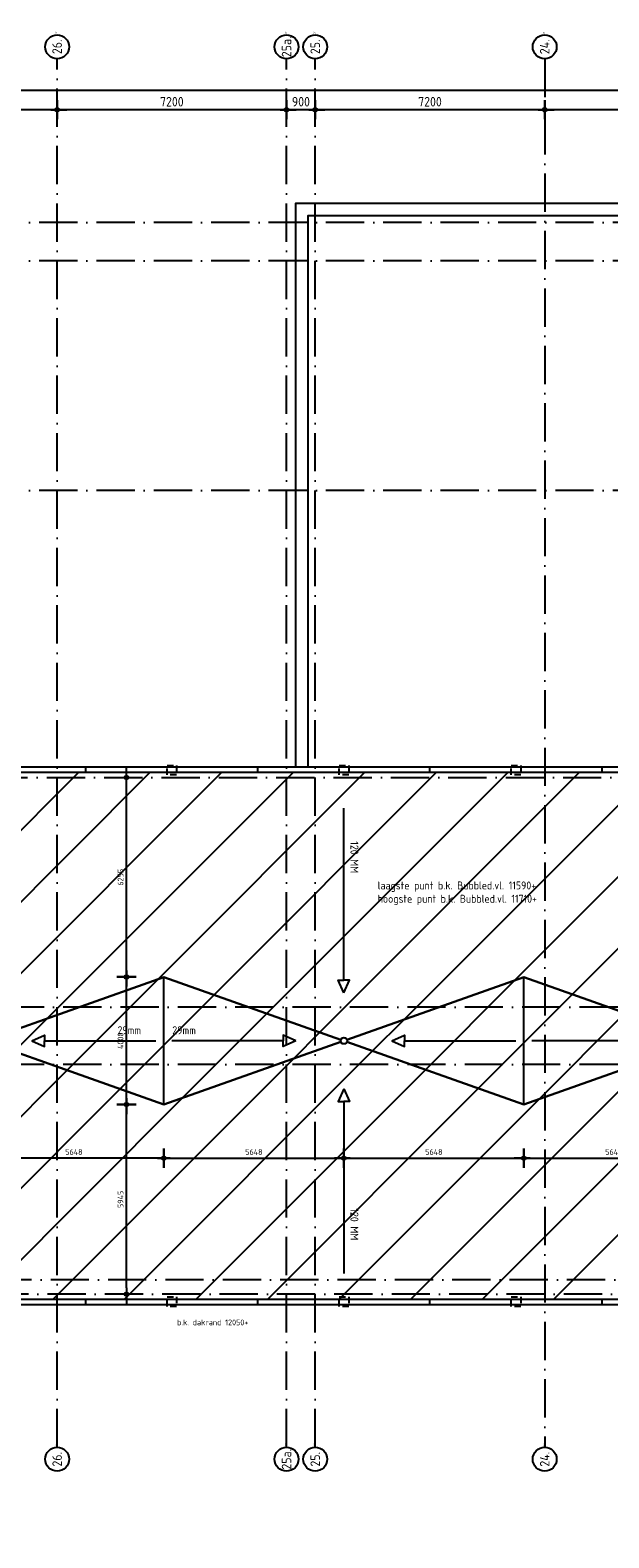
# Model space of a CAD drawing. Extents: x -9573 to 237800, y 0 to 168200.
# Tile 8 of 35: x 35513 to 53674, y 78140 to 125415. Entities that reach past the tile are written whole.
import ezdxf
from ezdxf.enums import TextEntityAlignment as Align

# ---------------------------------------------------------------- set-up
doc = ezdxf.new("R2010")
doc.units = 0
doc.header["$LTSCALE"] = 200
doc.linetypes.add('DASHDOT', pattern=[9, 6, -1.5, 0, -1.5])
doc.linetypes.add('HIDDEN', pattern=[2, 1, -1])
doc.layers.get('0').update_dxf_attribs({"linetype": 'CONTINUOUS'})
doc.layers.get('DEFPOINTS').update_dxf_attribs({"linetype": 'CONTINUOUS'})
for name, color, linetype in [('AL$1----_MAATVOERING', 7, 'CONTINUOUS'), ('AL$1----_TEKST', 7, 'CONTINUOUS'), ('AL$7----_STRAMIEN', 1, 'DASHDOT'), ('AL27----_DAKEN', 7, 'CONTINUOUS'), ('AL27---_DAKAFSCHOT', 7, 'CONTINUOUS'), ('ALN-----_BLOCKNAAM', 2, 'CONTINUOUS'), ('BL$4----', 7, 'CONTINUOUS'), ('MV-STRAMIEN', 7, 'CONTINUOUS')]:
    doc.layers.add(name, color=color, linetype=linetype)
doc.styles.get("Standard").update_dxf_attribs({"font": 'ISOCP'})
doc.dimstyles.new('018STIP100UIT', dxfattribs={"dimscale": 100, "dimtxt": 1.8, "dimasz": 2, "dimexe": 2, "dimexo": 3, "dimgap": 1, "dimtad": 1, "dimdec": 4, "dimrnd": 1, "dimtxsty": 'STANDARD', "dimblk": 'MSTR3', "dimblk1": 'MSTR3', "dimblk2": 'MSTR3', "dimsah": 1, "dimcen": 3, "dimdle": 1.25, "dimse1": 1, "dimse2": 1, "dimclrd": 256, "dimclre": 1, "dimclrt": 7, "dimazin": 3, "dimtfac": 0.75, "dimtdec": 4, "dimtix": 1, "dimtmove": 0, "dimatfit": 3, "dimtvp": 1.5, "dimtolj": 1, "dimtzin": 0})
doc.dimstyles.new('030STIP100UIT', dxfattribs={"dimscale": 100, "dimtxt": 3, "dimasz": 2, "dimexe": 2, "dimexo": 3, "dimgap": 1, "dimtad": 1, "dimdec": 4, "dimrnd": 1, "dimtxsty": 'STANDARD', "dimblk": 'MSTR3', "dimcen": 3, "dimdle": 1.25, "dimse1": 1, "dimse2": 1, "dimclrd": 7, "dimclre": 1, "dimazin": 3, "dimtfac": 0.75, "dimtdec": 4, "dimtix": 1, "dimtmove": 0, "dimatfit": 3, "dimtvp": 1.5, "dimtolj": 1, "dimtzin": 0})

# ---------------------------------------------------------------- blocks, each defined once
blk = doc.blocks.new('MSTR3')
at = {"color": 0, "linetype": 'CONTINUOUS'}
for p, q in [((-1, 0), (0, 0)), ((0, 1.5), (0, 0)), ((0, 0), (0, -1.5)), ((0, 0), (1.5, 0))]:
    blk.add_line(p, q, dxfattribs=at)
blk.add_circle((0, 0), 0.3, dxfattribs=at)
blk = doc.blocks.new('*D24')
at = {"linetype": 'BYBLOCK'}
blk.add_line((39911, 90046), (45159, 90046), dxfattribs=at)
at = {"layer": 'DEFPOINTS', "color": 0, "linetype": 'BYBLOCK'}
for p in [(45359, 93726), (39711, 91726), (45359, 90046)]:
    blk.add_point(p, dxfattribs=at)
at = {"linetype": 'BYBLOCK', "xscale": 200, "yscale": 200, "zscale": 200, "rotation": 180}
blk.add_blockref('MSTR3', (39711, 90046), dxfattribs=at)
at = {"linetype": 'BYBLOCK', "xscale": 200, "yscale": 200, "zscale": 200}
blk.add_blockref('MSTR3', (45359, 90046), dxfattribs=at)
at = {"color": 7, "linetype": 'BYBLOCK', "insert": (42535, 90236), "char_height": 180, "attachment_point": 5}
blk.add_mtext('\\A1;5648', dxfattribs=at)
blk = doc.blocks.new('*D25')
at = {"linetype": 'BYBLOCK'}
blk.add_line((45559, 90046), (50807, 90046), dxfattribs=at)
at = {"layer": 'DEFPOINTS', "color": 0, "linetype": 'BYBLOCK'}
for p in [(45359, 93726), (51007, 91726), (51007, 90046)]:
    blk.add_point(p, dxfattribs=at)
at = {"linetype": 'BYBLOCK', "xscale": 200, "yscale": 200, "zscale": 200, "rotation": 180}
blk.add_blockref('MSTR3', (45359, 90046), dxfattribs=at)
at = {"linetype": 'BYBLOCK', "xscale": 200, "yscale": 200, "zscale": 200}
blk.add_blockref('MSTR3', (51007, 90046), dxfattribs=at)
at = {"color": 7, "linetype": 'BYBLOCK', "insert": (48183, 90236), "char_height": 180, "attachment_point": 5}
blk.add_mtext('\\A1;5648', dxfattribs=at)
blk = doc.blocks.new('*D26')
at = {"linetype": 'BYBLOCK'}
blk.add_line((51207, 90046), (56455, 90046), dxfattribs=at)
at = {"layer": 'DEFPOINTS', "color": 0, "linetype": 'BYBLOCK'}
for p in [(56655, 93726), (51007, 91726), (56655, 90046)]:
    blk.add_point(p, dxfattribs=at)
at = {"linetype": 'BYBLOCK', "xscale": 200, "yscale": 200, "zscale": 200, "rotation": 180}
blk.add_blockref('MSTR3', (51007, 90046), dxfattribs=at)
at = {"linetype": 'BYBLOCK', "xscale": 200, "yscale": 200, "zscale": 200}
blk.add_blockref('MSTR3', (56655, 90046), dxfattribs=at)
at = {"color": 7, "linetype": 'BYBLOCK', "insert": (53831, 90236), "char_height": 180, "attachment_point": 5}
blk.add_mtext('\\A1;5648', dxfattribs=at)
blk = doc.blocks.new('*D29')
at = {"linetype": 'BYBLOCK'}
blk.add_line((39511, 90046), (34263, 90046), dxfattribs=at)
at = {"layer": 'DEFPOINTS', "color": 0, "linetype": 'BYBLOCK'}
for p in [(34063, 93726), (39711, 91726), (34063, 90046)]:
    blk.add_point(p, dxfattribs=at)
at = {"linetype": 'BYBLOCK', "xscale": 200, "yscale": 200, "zscale": 200, "rotation": 180}
blk.add_blockref('MSTR3', (34063, 90046), dxfattribs=at)
at = {"linetype": 'BYBLOCK', "xscale": 200, "yscale": 200, "zscale": 200}
blk.add_blockref('MSTR3', (39711, 90046), dxfattribs=at)
at = {"color": 7, "linetype": 'BYBLOCK', "insert": (36887, 90236), "char_height": 180, "attachment_point": 5}
blk.add_mtext('\\A1;5648', dxfattribs=at)
blk = doc.blocks.new('*D31')
at = {"linetype": 'BYBLOCK'}
blk.add_line((38539, 85980), (38539, 91526), dxfattribs=at)
at = {"layer": 'DEFPOINTS', "color": 0, "linetype": 'BYBLOCK'}
for p in [(38539, 91726), (39711, 91726), (36360, 85780)]:
    blk.add_point(p, dxfattribs=at)
at = {"linetype": 'BYBLOCK', "xscale": 200, "yscale": 200, "zscale": 200}
for p, rotation in [((38539, 91726), 90), ((38539, 85780), 270)]:
    blk.add_blockref('MSTR3', p, dxfattribs=dict(at, rotation=rotation))
at = {"color": 7, "linetype": 'BYBLOCK', "insert": (38349, 88753), "char_height": 180, "attachment_point": 5, "rotation": 90}
blk.add_mtext('\\A1;5945', dxfattribs=at)
blk = doc.blocks.new('*D32')
at = {"linetype": 'BYBLOCK'}
blk.add_line((38539, 91926), (38539, 95526), dxfattribs=at)
at = {"layer": 'DEFPOINTS', "color": 0, "linetype": 'BYBLOCK'}
for p in [(38539, 95726), (39711, 95726), (39711, 91726)]:
    blk.add_point(p, dxfattribs=at)
at = {"linetype": 'BYBLOCK', "xscale": 200, "yscale": 200, "zscale": 200}
for p, rotation in [((38539, 95726), 90), ((38539, 91726), 270)]:
    blk.add_blockref('MSTR3', p, dxfattribs=dict(at, rotation=rotation))
at = {"color": 7, "linetype": 'BYBLOCK', "insert": (38349, 93726), "char_height": 180, "attachment_point": 5, "rotation": 90}
blk.add_mtext('\\A1;4000', dxfattribs=at)
blk = doc.blocks.new('*D33')
at = {"linetype": 'BYBLOCK'}
blk.add_line((38539, 95926), (38539, 101780), dxfattribs=at)
at = {"layer": 'DEFPOINTS', "color": 0, "linetype": 'BYBLOCK'}
for p in [(36360, 101980), (38539, 101980), (39711, 95726)]:
    blk.add_point(p, dxfattribs=at)
at = {"linetype": 'BYBLOCK', "xscale": 200, "yscale": 200, "zscale": 200}
for p, rotation in [((38539, 101980), 90), ((38539, 95726), 270)]:
    blk.add_blockref('MSTR3', p, dxfattribs=dict(at, rotation=rotation))
at = {"color": 7, "linetype": 'BYBLOCK', "insert": (38349, 98853), "char_height": 180, "attachment_point": 5, "rotation": 90}
blk.add_mtext('\\A1;6255', dxfattribs=at)
blk = doc.blocks.new('1011')
at = {"layer": 'AL$7----_STRAMIEN', "color": 7, "linetype": 'CONTINUOUS'}
blk.add_circle((-750, 0), 750, dxfattribs=at)
at = {"layer": 'ALN-----_BLOCKNAAM', "linetype": 'CONTINUOUS'}
blk.add_text('1011', height=100, dxfattribs=at).set_placement((0, 0))
blk = doc.blocks.new('*D104')
at = {"color": 7, "linetype": 'BYBLOCK'}
blk.add_line((60460, 122921), (51860, 122921), dxfattribs=at)
at = {"layer": 'DEFPOINTS', "color": 0, "linetype": 'BYBLOCK'}
for p in [(51660, 123881), (60660, 123881), (51660, 122921)]:
    blk.add_point(p, dxfattribs=at)
at = {"color": 7, "linetype": 'BYBLOCK', "xscale": 200, "yscale": 200, "zscale": 200, "rotation": 180}
blk.add_blockref('MSTR3', (51660, 122921), dxfattribs=at)
at = {"color": 7, "linetype": 'BYBLOCK', "xscale": 200, "yscale": 200, "zscale": 200}
blk.add_blockref('MSTR3', (60660, 122921), dxfattribs=at)
at = {"color": 0, "linetype": 'BYBLOCK', "insert": (56160, 123171), "char_height": 300, "attachment_point": 5}
blk.add_mtext('\\A1;9000', dxfattribs=at)
blk = doc.blocks.new('*D105')
at = {"color": 7, "linetype": 'BYBLOCK'}
blk.add_line((51460, 122921), (44660, 122921), dxfattribs=at)
at = {"layer": 'DEFPOINTS', "color": 0, "linetype": 'BYBLOCK'}
for p in [(44460, 123881), (51660, 123881), (44460, 122921)]:
    blk.add_point(p, dxfattribs=at)
at = {"color": 7, "linetype": 'BYBLOCK', "xscale": 200, "yscale": 200, "zscale": 200, "rotation": 180}
blk.add_blockref('MSTR3', (44460, 122921), dxfattribs=at)
at = {"color": 7, "linetype": 'BYBLOCK', "xscale": 200, "yscale": 200, "zscale": 200}
blk.add_blockref('MSTR3', (51660, 122921), dxfattribs=at)
at = {"color": 0, "linetype": 'BYBLOCK', "insert": (48060, 123171), "char_height": 300, "attachment_point": 5}
blk.add_mtext('\\A1;7200', dxfattribs=at)
blk = doc.blocks.new('*D106')
at = {"color": 7, "linetype": 'BYBLOCK'}
blk.add_line((44260, 122921), (43760, 122921), dxfattribs=at)
at = {"layer": 'DEFPOINTS', "color": 0, "linetype": 'BYBLOCK'}
for p in [(43560, 123881), (44460, 123881), (43560, 122921)]:
    blk.add_point(p, dxfattribs=at)
at = {"color": 7, "linetype": 'BYBLOCK', "xscale": 200, "yscale": 200, "zscale": 200, "rotation": 180}
blk.add_blockref('MSTR3', (43560, 122921), dxfattribs=at)
at = {"color": 7, "linetype": 'BYBLOCK', "xscale": 200, "yscale": 200, "zscale": 200}
blk.add_blockref('MSTR3', (44460, 122921), dxfattribs=at)
at = {"color": 0, "linetype": 'BYBLOCK', "insert": (44010, 123171), "char_height": 300, "attachment_point": 5}
blk.add_mtext('\\A1;900', dxfattribs=at)
blk = doc.blocks.new('*D107')
at = {"color": 7, "linetype": 'BYBLOCK'}
blk.add_line((43360, 122921), (36560, 122921), dxfattribs=at)
at = {"layer": 'DEFPOINTS', "color": 0, "linetype": 'BYBLOCK'}
for p in [(43560, 123881), (36360, 122921), (36360, 105881)]:
    blk.add_point(p, dxfattribs=at)
at = {"color": 7, "linetype": 'BYBLOCK', "xscale": 200, "yscale": 200, "zscale": 200, "rotation": 180}
blk.add_blockref('MSTR3', (36360, 122921), dxfattribs=at)
at = {"color": 7, "linetype": 'BYBLOCK', "xscale": 200, "yscale": 200, "zscale": 200}
blk.add_blockref('MSTR3', (43560, 122921), dxfattribs=at)
at = {"color": 0, "linetype": 'BYBLOCK', "insert": (39960, 123171), "char_height": 300, "attachment_point": 5}
blk.add_mtext('\\A1;7200', dxfattribs=at)
blk = doc.blocks.new('*D108')
at = {"color": 7, "linetype": 'BYBLOCK'}
blk.add_line((36160, 122921), (28460, 122921), dxfattribs=at)
at = {"layer": 'DEFPOINTS', "color": 0, "linetype": 'BYBLOCK'}
for p in [(28260, 122921), (28260, 105881), (36360, 105881)]:
    blk.add_point(p, dxfattribs=at)
at = {"color": 7, "linetype": 'BYBLOCK', "xscale": 200, "yscale": 200, "zscale": 200, "rotation": 180}
blk.add_blockref('MSTR3', (28260, 122921), dxfattribs=at)
at = {"color": 7, "linetype": 'BYBLOCK', "xscale": 200, "yscale": 200, "zscale": 200}
blk.add_blockref('MSTR3', (36360, 122921), dxfattribs=at)
at = {"color": 0, "linetype": 'BYBLOCK', "insert": (32310, 123171), "char_height": 300, "attachment_point": 5}
blk.add_mtext('\\A1;8100', dxfattribs=at)
blk = doc.blocks.new('*D119')
at = {"color": 7, "linetype": 'BYBLOCK'}
blk.add_line((229660, 123521), (-300, 123521), dxfattribs=at)
at = {"layer": 'DEFPOINTS', "color": 0, "linetype": 'BYBLOCK'}
for p in [(-500, 123881), (-500, 123521), (229860, 104657)]:
    blk.add_point(p, dxfattribs=at)
at = {"color": 7, "linetype": 'BYBLOCK', "xscale": 200, "yscale": 200, "zscale": 200, "rotation": 180}
blk.add_blockref('MSTR3', (-500, 123521), dxfattribs=at)
at = {"color": 7, "linetype": 'BYBLOCK', "xscale": 200, "yscale": 200, "zscale": 200}
blk.add_blockref('MSTR3', (229860, 123521), dxfattribs=at)
at = {"color": 0, "linetype": 'BYBLOCK', "insert": (114680, 123771), "char_height": 300, "attachment_point": 5}
blk.add_mtext('\\A1;230360', dxfattribs=at)

msp = doc.modelspace()

# ---------------------------------------------------------------- hatches: boundary and pattern name
at = {"layer": 'BL$4----'}
h = msp.add_hatch(dxfattribs=at)
h.set_pattern_fill('ANSI31', color=256, scale=500, style=0)
h.paths.add_polyline_path([(28412.41608, 102135.22757), (62305.12166, 102135.22757), (56654.76887, 93725.58036), (51006.76887, 95725.58036), (45358.76887, 93725.58036), (39710.76887, 95725.58036), (34062.76887, 93725.58036)])
h.paths.add_polyline_path([(28412.41608, 85625.58036), (62305.12166, 85625.58036), (56654.76887, 93725.58036), (51006.76887, 91725.58036), (45358.76887, 93725.58036), (39710.76887, 91725.58036), (34062.76887, 93725.58036)])
h = msp.add_hatch(dxfattribs=at)
h.set_pattern_fill('ANSI31', color=256, scale=500, style=0)
h.paths.add_polyline_path([(34062.76887, 93725.58036), (39710.76887, 95725.58036), (45358.76887, 93725.58036), (51006.76887, 95725.58036), (56654.76887, 93725.58036), (51006.76887, 91725.58036), (45358.76887, 93725.58036), (39710.76887, 91725.58036)])

# ---------------------------------------------------------------- linework, layer by layer
at = {"layer": 'AL$7----_STRAMIEN', "color": 1}
for points in [[(36360.12166, 80980.58035), (36360.12166, 124517.90623)], [(43560.12166, 80980.58035), (43560.12166, 124517.90623)], [(44460.12166, 80980.58035), (44460.12166, 124517.90623)], [(51660.12166, 124517.90623), (51660.12166, 80980.58035)], [(81997.44753, 119380.58036), (-5367.20421, 119380.58036)], [(81997.44753, 118180.58036), (-5367.20421, 118180.58036)], [(81997.44753, 110980.58036), (-5367.20421, 110980.58036)], [(-5367.20421, 101980.58036), (233965.12151, 101980.58036)], [(233960.29813, 94780.58036), (-5367.20421, 94780.58036)], [(233960.29813, 92980.58036), (-5367.20421, 92980.58036)], [(233568.74068, 86230.58036), (-2089.62728, 86230.58036)], [(84060.12166, 85780.58036), (-5351.03716, 85780.58036)]]:
    msp.add_lwpolyline(points, dxfattribs=at)
at = {"layer": 'AL27----_DAKEN', "color": 1}
for points in [[(43850.12166, 102290.58033), (43850.12166, 119990.58036), (77470.12166, 119990.58036), (77470.12166, 102290.58033)], [(44240.12166, 102290.58033), (44240.12166, 119600.58036), (77080.12166, 119600.58036), (77080.12166, 102290.58033)]]:
    msp.add_lwpolyline(points, dxfattribs=at)
at = {"layer": 'AL27----_DAKEN', "color": 4}
for points in [[(11740.12166, 102300.22757), (11740.12166, 53060.58036), (28579.76887, 53060.58036), (28579.76887, 85460.58036), (62140.12166, 85460.58036), (62140.12166, 53060.58036), (78979.76887, 53060.58036), (78979.76887, 102300.22757)], [(11905.12166, 102135.22757), (11905.12166, 53225.58036), (28414.76887, 53225.58036), (28414.76887, 85625.58036), (62305.12166, 85625.58036), (62305.12166, 53225.58036), (78814.76887, 53225.58036), (78814.76887, 102135.22757)]]:
    msp.add_lwpolyline(points, close=True, dxfattribs=at)
for points in [[(37260.12166, 102135.22757), (37260.12166, 102290.40396)], [(42660.12166, 102135.22757), (42660.12166, 102290.40396)], [(48060.12166, 102135.22757), (48060.12166, 102290.40396)], [(53460.12166, 102135.22757), (53460.12166, 102290.40396)], [(37260.12166, 85470.40396), (37260.12166, 85625.58036)], [(42660.12166, 85470.40396), (42660.12166, 85625.58036)], [(48060.12166, 85470.40396), (48060.12166, 85625.58036)], [(53460.12166, 85470.40396), (53460.12166, 85625.58036)]]:
    msp.add_lwpolyline(points, dxfattribs=at)
at = {"layer": 'AL27----_DAKEN', "color": 1, "linetype": 'HIDDEN'}
for points in [[(39810.12166, 102062.81577), (39810.12166, 102362.81577), (40110.12166, 102362.81577), (40110.12166, 102062.81577)], [(45210.12166, 102062.81577), (45210.12166, 102362.81577), (45510.12166, 102362.81577), (45510.12166, 102062.81577)], [(50610.12166, 102062.81577), (50610.12166, 102362.81577), (50910.12166, 102362.81577), (50910.12166, 102062.81577)], [(39810.12166, 85397.99216), (39810.12166, 85697.99216), (40110.12166, 85697.99216), (40110.12166, 85397.99216)], [(45210.12166, 85397.99216), (45210.12166, 85697.99216), (45510.12166, 85697.99216), (45510.12166, 85397.99216)], [(50610.12166, 85397.99216), (50610.12166, 85697.99216), (50910.12166, 85697.99216), (50910.12166, 85397.99216)]]:
    msp.add_lwpolyline(points, close=True, dxfattribs=at)
at = {"layer": 'AL27----_DAKEN'}
for points in [[(45358.76887, 95629.09987), (45358.76887, 101019.88777)], [(45358.76887, 95229.09987), (45182.71157, 95629.09987), (45358.76887, 95629.09987)], [(45358.76887, 95229.09987), (45534.82617, 95629.09987), (45358.76887, 95629.09987)], [(35566.28838, 93725.58036), (35966.28838, 93901.63765), (35966.28838, 93725.58036)], [(35566.28838, 93725.58036), (35966.28838, 93549.52306), (35966.28838, 93725.58036)], [(35966.28838, 93725.58036), (39462.82658, 93725.58036)], [(43455.24936, 93725.58036), (39958.71116, 93725.58036)], [(43855.24936, 93725.58036), (43455.24936, 93901.63765), (43455.24936, 93725.58036)], [(43855.24936, 93725.58036), (43455.24936, 93549.52306), (43455.24936, 93725.58036)], [(46862.28838, 93725.58036), (47262.28838, 93901.63765), (47262.28838, 93725.58036)], [(46862.28838, 93725.58036), (47262.28838, 93549.52306), (47262.28838, 93725.58036)], [(47262.28838, 93725.58036), (50758.82658, 93725.58036)], [(54751.24936, 93725.58036), (51254.71116, 93725.58036)], [(45358.76887, 92222.06085), (45182.71157, 91822.06085), (45358.76887, 91822.06085)], [(45358.76887, 92222.06085), (45534.82617, 91822.06085), (45358.76887, 91822.06085)], [(45358.76887, 91822.06085), (45358.76887, 86431.27295)]]:
    msp.add_lwpolyline(points, dxfattribs=at)
at = {"layer": 'AL27---_DAKAFSCHOT', "color": 1}
for points in [[(62305.12166, 102135.22757), (28412.41608, 102135.22757), (34006.99909, 93808.58476, -0.4898802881), (34157.03334, 93758.96013), (39710.76887, 95725.58036), (45264.5044, 93758.96013, -0.7067374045), (45453.03334, 93758.96013), (51006.76887, 95725.58036), (56560.5044, 93758.96013, -0.4898802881), (56710.53865, 93808.58476)], [(45264.5044, 93758.96013), (39710.76887, 95725.58036), (34157.03334, 93758.96013, -0.0852882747), (34162.76887, 93725.58036, -0.0852882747), (34157.03334, 93692.20059), (39710.76887, 91725.58036), (45264.5044, 93692.20059, -0.0852882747), (45258.76887, 93725.58036, -0.0852882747)], [(56560.5044, 93692.20059, -0.0852882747), (56554.76887, 93725.58036, -0.0852882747), (56560.5044, 93758.96013), (51006.76887, 95725.58036), (45453.03334, 93758.96013, -0.0852882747), (45458.76887, 93725.58036, -0.0852882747), (45453.03334, 93692.20059), (51006.76887, 91725.58036)], [(56711.98151, 93643.56381, -0.4953127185), (56560.5044, 93692.20059), (51006.76887, 91725.58036), (45453.03334, 93692.20059, -0.7067374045), (45264.5044, 93692.20059), (39710.76887, 91725.58036), (34157.03334, 93692.20059, -0.4953127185), (34005.55623, 93643.56381), (28412.41608, 85625.58036), (62305.12166, 85625.58036)]]:
    msp.add_lwpolyline(points, format="xyb", close=True, dxfattribs=at)
for points in [[(39710.76887, 91725.58036), (39710.76887, 95725.58036)], [(51006.76887, 91725.58036), (51006.76887, 95725.58036)]]:
    msp.add_lwpolyline(points, dxfattribs=at)
at = {"layer": 'AL27---_DAKAFSCHOT', "color": 4}
msp.add_circle((45358.76887, 93725.58036), 100, dxfattribs=at)

# ---------------------------------------------------------------- block references
at = {"layer": 'AL$7----_STRAMIEN'}
ref = msp.add_blockref('1011', (36360.12166, 125267.90623), dxfattribs=dict(at, xscale=0.5, yscale=0.5, zscale=0.5, rotation=90))
ref.add_attrib('STR-NAAM', '26.', dxfattribs={"color": 3, "linetype": 'CONTINUOUS', "height": 300, "rotation": 90}).set_placement((36360.12166, 124892.90623), align=Align.MIDDLE)
ref = msp.add_blockref('1011', (43560.12166, 125267.90623), dxfattribs=dict(at, xscale=0.5, yscale=0.5, zscale=0.5, rotation=90))
ref.add_attrib('STR-NAAM', '25a.', dxfattribs={"color": 3, "linetype": 'CONTINUOUS', "height": 300, "rotation": 90}).set_placement((43560.12166, 124892.90623), align=Align.MIDDLE)
ref = msp.add_blockref('1011', (44460.12166, 125267.90623), dxfattribs=dict(at, xscale=0.5, yscale=0.5, zscale=0.5, rotation=90))
ref.add_attrib('STR-NAAM', '25.', dxfattribs={"color": 3, "linetype": 'CONTINUOUS', "height": 300, "rotation": 90}).set_placement((44460.12166, 124892.90623), align=Align.MIDDLE)
ref = msp.add_blockref('1011', (51660.12166, 125267.90623), dxfattribs=dict(at, xscale=0.5, yscale=0.5, zscale=0.5, rotation=90))
ref.add_attrib('STR-NAAM', '24.', dxfattribs={"color": 3, "linetype": 'CONTINUOUS', "height": 300, "rotation": 90}).set_placement((51660.12166, 124892.90623), align=Align.MIDDLE)
ref = msp.add_blockref('1011', (36360.12166, 80980.58035), dxfattribs=dict(at, xscale=0.5, yscale=0.5, zscale=0.5, rotation=90))
ref.add_attrib('STR-NAAM', '26.', dxfattribs={"color": 3, "linetype": 'CONTINUOUS', "height": 300, "rotation": 90}).set_placement((36360.12166, 80605.58035), align=Align.MIDDLE)
ref = msp.add_blockref('1011', (43560.12166, 80980.58035), dxfattribs=dict(at, xscale=0.5, yscale=0.5, zscale=0.5, rotation=90))
ref.add_attrib('STR-NAAM', '25a.', dxfattribs={"color": 3, "linetype": 'CONTINUOUS', "height": 300, "rotation": 90}).set_placement((43560.12166, 80605.58035), align=Align.MIDDLE)
ref = msp.add_blockref('1011', (44460.12166, 80980.58035), dxfattribs=dict(at, xscale=0.5, yscale=0.5, zscale=0.5, rotation=90))
ref.add_attrib('STR-NAAM', '25.', dxfattribs={"color": 3, "linetype": 'CONTINUOUS', "height": 300, "rotation": 90}).set_placement((44460.12166, 80605.58035), align=Align.MIDDLE)
ref = msp.add_blockref('1011', (51660.12166, 80980.58035), dxfattribs=dict(at, xscale=0.5, yscale=0.5, zscale=0.5, rotation=90))
ref.add_attrib('STR-NAAM', '24.', dxfattribs={"color": 3, "linetype": 'CONTINUOUS', "height": 300, "rotation": 90}).set_placement((51660.12166, 80605.58035), align=Align.MIDDLE)

# ---------------------------------------------------------------- texts
at = {"layer": 'AL$1----_TEKST', "color": 4, "attachment_point": 1}
for s, insert, char_height, width in [('laagste punt b.k. Bubbled.vl. 11590+\\Phoogste punt b.k. Bubbled.vl. 11710+', (46418.42206, 98721.4101), 250, 7369.47), ('b.k. dakrand 12050+', (40121.88791, 84985.33022), 180, 3772.73)]:
    msp.add_mtext(s, dxfattribs=dict(at, insert=insert, char_height=char_height, width=width))
at = {"layer": 'AL27----_DAKEN', "char_height": 250, "width": 1902.82, "rotation": 270}
for insert, attachment_point in [((45814.21929, 99980.67668), 1), ((45814.21929, 87470.48404), 3)]:
    msp.add_mtext('120 MM', dxfattribs=dict(at, insert=insert, attachment_point=attachment_point))
at = {"layer": 'AL27----_DAKEN', "char_height": 250, "width": 1902.82, "attachment_point": 1}
for insert in [(38254.63713, 94181.03077), (39973.95648, 94181.03077)]:
    msp.add_mtext('29mm', dxfattribs=dict(at, insert=insert))

# ---------------------------------------------------------------- dimensions: what is measured, and where the dimension line sits
at = {"layer": 'AL$1----_MAATVOERING', "color": 1}
for base, p1, p2, picture, middle in [((38539.45818, 101980.40396), (39710.76887, 95725.58036), (36360.12166, 101980.40396), '*D33', (38349.44046, 98852.99216)), ((38539.45818, 95725.58036), (39710.76887, 91725.58036), (39710.76887, 95725.58036), '*D32', (38349.45818, 93725.58036)), ((38539.45818, 91725.58036), (36360.12166, 85780.40396), (39710.76887, 91725.58036), '*D31', (38349.45818, 88752.99216))]:
    dim = msp.add_linear_dim(base=base, p1=p1, p2=p2, angle=90, dimstyle='018STIP100UIT', dxfattribs=at)
    dim.commit()
    dim.dimension.update_dxf_attribs({"geometry": picture, "text_midpoint": middle})
for base, p1, p2, picture, middle in [((34062.76887, 90046.21576), (39710.76887, 91725.58036), (34062.76887, 93725.58036), '*D29', (36886.76887, 90236.21576)), ((45358.76887, 90046.21576), (39710.76887, 91725.58036), (45358.76887, 93725.58036), '*D24', (42534.76887, 90236.21576)), ((51006.76887, 90046.21576), (45358.76887, 93725.58036), (51006.76887, 91725.58036), '*D25', (48182.76887, 90236.21576)), ((56654.76887, 90046.21576), (51006.76887, 91725.58036), (56654.76887, 93725.58036), '*D26', (53830.76887, 90236.21576))]:
    dim = msp.add_linear_dim(base=base, p1=p1, p2=p2, dimstyle='018STIP100UIT', dxfattribs=at)
    dim.commit()
    dim.dimension.update_dxf_attribs({"geometry": picture, "text_midpoint": middle})
at = {"layer": 'MV-STRAMIEN', "color": 7}
for base, p1, p2, picture, middle in [((-499.8783414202, 123520.5803562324), (229860.2981266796, 104657.1424259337), (-499.8783414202, 123880.5803562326), '*D119', (114680.2098926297, 123770.6098837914)), ((36360.12166, 122920.58036), (43560.12166, 123880.58036), (36360.12166, 105880.58036), '*D107', (39960.12166, 123170.60988)), ((43560.12166, 122920.58036), (44460.12166, 123880.58036), (43560.12166, 123880.58036), '*D106', (44010.12166, 123170.58036)), ((44460.12166, 122920.58036), (51660.12166, 123880.58036), (44460.12166, 123880.58036), '*D105', (48060.12166, 123170.60988)), ((51660.12166, 122920.58036), (60660.12166, 123880.58036), (51660.12166, 123880.58036), '*D104', (56160.12166, 123170.58036)), ((28260.12166, 122920.58036), (36360.12166, 105880.58036), (28260.12166, 105880.58036), '*D108', (32310.12166, 123170.58036))]:
    dim = msp.add_linear_dim(base=base, p1=p1, p2=p2, angle=180, dimstyle='030STIP100UIT', dxfattribs=at)
    dim.commit()
    dim.dimension.update_dxf_attribs({"geometry": picture, "text_midpoint": middle})

doc.saveas('drawing.dxf')
